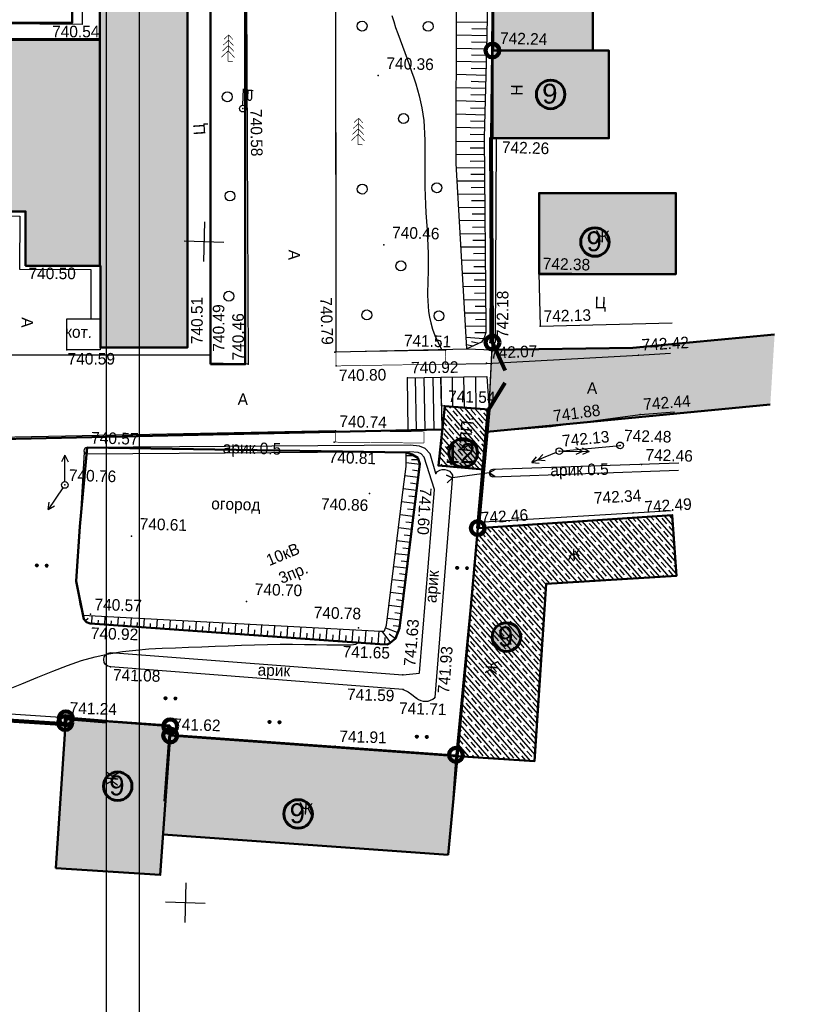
# Model space of a CAD drawing. Header units: millimetres. Extents: x -257011 to 237647566, y 2784933 to 6706507.
# Tile 235 of 256: x 10330901 to 10389475, y 4688121 to 4762575. Entities that reach past the tile are written whole.
import ezdxf

# ---------------------------------------------------------------- set-up
doc = ezdxf.new("R2010")
doc.units = ezdxf.units.MM
doc.header["$LTSCALE"] = 1000
doc.header["$PDMODE"] = 32
doc.header["$PDSIZE"] = 0.3
for name, pattern in [('Д_ТРОТ_ТРУБА', [3, 1.5, -1.5]), ('ДОРОГИ_СТРОЯЩ', [9, 8, -1]), ('ОТКОС_НИЗ', [1.2, 0.2, -1])]:
    doc.linetypes.add(name, pattern=pattern)
for name, color, linetype in [('(001) Сетка', 92, 'Continuous'), ('(002) Рамка', 7, 'Continuous'), ('(004) Точки рельефа', 7, 'Continuous'), ('(007) Здания', 7, 'Continuous'), ('(013) Газ', 40, 'ИК_Газопровод -------г--------'), ('(022) Возд. Линии', 7, 'Continuous'), ('(025) Дорога', 7, 'Continuous'), ('(027) Гидрография', 7, 'Continuous'), ('(028) Гидротехн.', 7, 'Continuous'), ('(031) Горизонтали', 42, 'Continuous'), ('(035) Откосы', 7, 'Continuous'), ('(036) Растительность', 7, 'Continuous'), ('(037) Контуры', 7, 'Continuous'), ('(038) Деревья', 7, 'Continuous'), ('(040) Ограда', 7, 'Continuous')]:
    doc.layers.add(name, color=color, linetype=linetype)
doc.layers.add('.', color=7, linetype='Continuous', lineweight=15)
doc.styles.add('BM-431', font='txt')
doc.styles.add('D-431', font='txt', dxfattribs={"width": 2})
doc.styles.add('P-131', font='txt')
doc.styles.add('Roman', font='romans')
doc.styles.get("Standard").update_dxf_attribs({"font": 'ARIALN.TTF'})
doc.linetypes.add('FENCELINE2', pattern='A,6.35,-2.54,[132,ltypeshp.shx,S=2.54,R=0,X=-2.54,Y=0],-2.54,25.4', length=36.83)
doc.linetypes.add('KANALIS_K', pattern='A,1,["<",Standard,S=1.8,R=0,X=-0.9,Y=-0.9],3,-1,["К",Standard,S=1.8,R=0,X=-0.9,Y=-0.9],-1,10', length=16)
doc.linetypes.add('ИК_Воздушка ------- --------', pattern='A,9,-0.6,["Z",Standard,S=1.2,R=70,X=0.6,Y=-0.65],-1', length=10.6)
doc.linetypes.add('ИК_Газопровод -------г--------', pattern='A,9,-0.6,["Г",Standard,S=1.2,R=0,X=0,Y=-0.6],-1.2', length=10.8)
doc.linetypes.add('ОГРАДА_БЕТ', pattern='A,4,["|",Standard,S=0.8,R=0,X=0,Y=-0.8],4', length=8)
doc.linetypes.add('ОГРАДА_М_1М', pattern='A,2.5,["о",Standard,S=1,R=0,X=0,Y=-0.35],0.5,["0",Standard,S=0.5,R=0,X=-0.3,Y=-0.25],2.5', length=5.5)
pattern_1 = [(311, (0, -915322.9), (415.09027, 360.832466), []), (311, (-27.05, -915709.7), (415.09027, 360.832466), [550, -275])]

# ---------------------------------------------------------------- blocks, each defined once
blk = doc.blocks.new('strela1')
at = {"layer": '(022) Возд. Линии'}
for p, q in [((-2, 0), (-1.5, 0.25)), ((0, 0), (-2, 0)), ((-2, 0), (-1.5, -0.25)), ((-1.5, 0), (-1, 0.25)), ((-1.5, 0), (-1, -0.25))]:
    blk.add_line(p, q, dxfattribs=at)
blk = doc.blocks.new('strela2')
at = {"layer": '(022) Возд. Линии'}
for p, q in [((0, 0), (2, 0)), ((1.5, 0), (1, 0.25)), ((1.5, 0), (1, -0.25)), ((2, 0), (1.5, 0.25)), ((2, 0), (1.5, -0.25))]:
    blk.add_line(p, q, dxfattribs=at)
blk = doc.blocks.new('*U1757')
at = {"layer": '(022) Возд. Линии'}
for name, p, rotation in [('strela1', (-0.23, -0.103), 24.07936949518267), ('strela2', (0.25, 0.005), 1.111969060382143)]:
    blk.add_blockref(name, p, dxfattribs=dict(at, rotation=rotation))
blk = doc.blocks.new('STOLB')
at = {"layer": '(022) Возд. Линии'}
blk.add_circle((0, 0), 0.25, dxfattribs=at)
blk = doc.blocks.new('S1')
at = {"layer": '(022) Возд. Линии'}
for p, q in [((-2, 0), (-1.5, 0.25)), ((-2, 0), (-1.5, -0.25)), ((0, 0), (-2, 0))]:
    blk.add_line(p, q, dxfattribs=at)
blk = doc.blocks.new('S2')
at = {"layer": '(022) Возд. Линии'}
for p, q in [((0, 0), (2, 0)), ((2, 0), (1.5, 0.25)), ((2, 0), (1.5, -0.25))]:
    blk.add_line(p, q, dxfattribs=at)
blk = doc.blocks.new('*U1758')
at = {"layer": '(022) Возд. Линии'}
for name, p, rotation in [('S1', (-0.007, 0.252), 271.6106775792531), ('S2', (-0.133, -0.208), 237.3303523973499)]:
    blk.add_blockref(name, p, dxfattribs=dict(at, rotation=rotation))
blk = doc.blocks.new('f')
at = {"layer": '(022) Возд. Линии'}
for points in [[(0, 0.25), (0, 1.5)], [(0, 1.4), (0.75, 1.4)]]:
    blk.add_lwpolyline(points, dxfattribs=at)
blk.add_lwpolyline([(0.4875, 0.65), (0.4875, 0.65, 0.4142136), (0.65, 0.8125), (0.65, 1.4), (0.325, 1.4), (0.325, 0.8125, 0.4142136)], format="xyb", close=True, dxfattribs=at)
blk.add_circle((0, 0), 0.25, dxfattribs=at)
blk = doc.blocks.new('d')
at = {"layer": '(038) Деревья', "color": 30}
blk.add_ellipse((0, 0), major_axis=(0.265, 0.265), ratio=1, start_param=5.497787, end_param=11.780972, dxfattribs=at)
blk = doc.blocks.new('ell')
at = {"const_width": 0.05}
for points in [[(0, 1.6), (-0.386, 1.214)], [(0, 2), (-0.329, 1.671)], [(0, 0), (0, 2)], [(0, 2), (0.329, 1.671)], [(0, 1.6), (0.386, 1.214)], [(0, 0.8), (-0.5, 0.3)], [(0, 1.2), (-0.443, 0.757)], [(0, 1.2), (0.443, 0.757)], [(0, 0.8), (0.5, 0.3)], [(0, 0), (0.375, 0)]]:
    blk.add_lwpolyline(points, dxfattribs=at)
blk = doc.blocks.new('*X70')
at = {"color": 0}
for p, q in [((1.8, 2.04), (2.2, 2.04)), ((1.8, 2.03), (2.2, 2.03)), ((1.8, 2.02), (2.2, 2.02)), ((1.8, 2.01), (2.2, 2.01)), ((1.8, 2), (2.2, 2)), ((1.8, 1.99), (2.2, 1.99)), ((1.8, 1.98), (2.2, 1.98)), ((1.8, 1.97), (2.2, 1.97)), ((1.8, 1.96), (2.2, 1.96)), ((1.81, 2.07), (2.19, 2.07)), ((1.81, 2.06), (2.19, 2.06)), ((1.81, 2.05), (2.19, 2.05)), ((1.81, 1.95), (2.19, 1.95)), ((1.81, 1.94), (2.19, 1.94)), ((1.81, 1.93), (2.19, 1.93)), ((1.82, 2.09), (2.18, 2.09)), ((1.82, 2.08), (2.18, 2.08)), ((1.82, 1.92), (2.18, 1.92)), ((1.82, 1.91), (2.18, 1.91)), ((1.83, 2.11), (2.17, 2.11)), ((1.83, 2.1), (2.17, 2.1)), ((1.83, 1.9), (2.17, 1.9)), ((1.83, 1.89), (2.17, 1.89)), ((1.84, 2.12), (2.16, 2.12)), ((1.84, 1.88), (2.16, 1.88)), ((1.85, 2.13), (2.15, 2.13)), ((1.85, 1.87), (2.15, 1.87)), ((1.86, 2.14), (2.14, 2.14)), ((1.86, 1.86), (2.14, 1.86)), ((1.87, 2.15), (2.13, 2.15)), ((1.87, 1.85), (2.13, 1.85)), ((1.88, 2.16), (2.12, 2.16)), ((1.88, 1.84), (2.12, 1.84)), ((1.9, 2.17), (2.11, 2.17)), ((1.9, 1.83), (2.11, 1.83)), ((1.91, 2.18), (2.09, 2.18)), ((1.91, 1.82), (2.09, 1.82)), ((1.94, 2.19), (2.06, 2.19)), ((1.94, 1.81), (2.06, 1.81))]:
    blk.add_line(p, q, dxfattribs=at)
blk = doc.blocks.new('I04100')
blk.add_circle((0, 0), 0.2)
blk.add_blockref('*X70', (-2, -2))
blk = doc.blocks.new('Setka')
at = {"layer": '(001) Сетка'}
for p, q in [((0, 1.5), (0, -1.5)), ((-1.5, 0), (1.5, 0))]:
    blk.add_line(p, q, dxfattribs=at)
blk = doc.blocks.new('kjvklglhl')
at = {"layer": '(004) Точки рельефа'}
for p in [(381.525, 489.948), (411.16, 489.868), (402.63, 487.73), (392.472, 484.94), (411.313, 483.272), (376.228, 476.688), (403.419, 474.946), (415.187, 473.122), (376.34, 472.681), (415.404, 469.123), (411.633, 467.784), (408.294, 467.109), (422.893, 467.155), (379.683, 466.328), (388.79, 466.813), (399.939, 466.739), (411.44, 466.227), (390.575, 465.609), (393.417, 465.63), (400.071, 465.691), (405.485, 464.947), (408.313, 462.891), (423.162, 462.664), (416.424, 461.569), (400.149, 460.773), (421.696, 460.289), (400.094, 459.925), (417.119, 459.723), (381.418, 458.996), (423.358, 458.887), (407.83, 457.775), (379.814, 456.115), (402.873, 456.113), (406.386, 456.381), (422.83, 455.227), (423.459, 454.908), (411.116, 453.737), (384.956, 452.379), (393.797, 447.684), (382.024, 446.405), (382.031, 445.695), (402.328, 445.929), (403.975, 444.742), (383.641, 442.453), (405.772, 442.479), (405.824, 441.382), (408.23, 440.831), (406.837, 440.746), (380.363, 438.524), (388.225, 437.512), (400.813, 436.952)]:
    blk.add_point(p, dxfattribs=at)
at = {"layer": '(007) Здания'}
for points in [[(380.475, 527.413), (382.185, 466.617), (388.791, 466.802), (387.082, 527.599)], [(379.683, 466.328), (379.617, 468.68), (382.125, 468.75), (382.191, 466.398)], [(411.419, 458.209), (411.721, 462.66), (408.313, 462.891), (408.011, 458.44)]]:
    blk.add_lwpolyline(points, close=True, dxfattribs=at)
for points in [[(415.064, 489.945), (411.163, 489.871), (410.946, 501.4), (414.846, 501.474)], [(376.227, 476.706), (341.325, 475.724), (340.957, 488.799), (381.529, 489.94), (382.011, 472.802)], [(415.188, 483.351), (411.288, 483.278), (411.163, 489.871), (415.064, 489.945)], [(411.288, 483.278), (411.633, 467.784)], [(425.143, 473.31), (415.187, 473.122), (415.079, 478.856)], [(376.227, 476.706), (376.342, 472.642), (382.011, 472.802), (382.011, 472.802)], [(411.633, 467.784), (412.033, 467.793)], [(425.787, 455.129), (423.459, 454.908), (411.116, 453.737), (409.95, 436.545)], [(380.363, 438.524), (368.969, 438.952), (363.048, 439.174)], [(387.999, 432.418), (388.255, 438.173), (380.363, 438.524), (380.095, 432.324)], [(387.999, 432.418), (388.225, 437.512), (409.95, 436.545), (409.724, 431.45)]]:
    blk.add_lwpolyline(points, dxfattribs=at)
at = {"layer": '(013) Газ', "linetype": 'ИК_Воздушка ------- --------', "ltscale": 0.5, "flags": 128}
blk.add_lwpolyline([(344.329, 475.58), (375.842, 476.344), (375.939, 472.334), (381.325, 472.464), (381.43, 468.731)], dxfattribs=at)
at = {"layer": '(022) Возд. Линии'}
blk.add_lwpolyline([(417.119, 459.723), (421.696, 460.289)], dxfattribs=at)
at = {"layer": '(025) Дорога', "linetype": 'Д_ТРОТ_ТРУБА', "flags": 128}
for points in [[(306.476, 535.529), (305.9, 533.631), (321.717, 532.149), (330.387, 530.721), (388.476, 532.88), (398.347, 532.707), (398.669, 520.315), (401.552, 520.184), (401.938, 500.043), (399.056, 499.965), (400.025, 466.742)], [(393.417, 465.63), (390.565, 465.619), (389.517, 502.905), (392.209, 502.981), (393.417, 465.63)], [(380.155, 490.956), (334.932, 490.013), (334.286, 500.732), (371.231, 501.827), (379.825, 502.082), (379.898, 499.61), (378.901, 499.581)], [(379.382, 492.534), (380.108, 492.556), (380.155, 490.956)], [(415.187, 473.122), (415.404, 469.123), (425.38, 469.664)], [(408.34, 466.058), (411.44, 466.195), (422.893, 467.155), (425.324, 467.359)], [(411.611, 461.036), (416.424, 461.569), (423.162, 462.664), (425.737, 462.93)], [(400.149, 460.773), (359.915, 458.878), (359.729, 458.16), (360.008, 446.807), (361.679, 446.715), (361.928, 444.097), (364.287, 444.097), (364.441, 439.128)], [(411.146, 454.172), (422.83, 455.227), (425.7, 455.471)]]:
    blk.add_lwpolyline(points, dxfattribs=at)
at = {"layer": '(025) Дорога', "linetype": 'Д_ТРОТ_ТРУБА', "ltscale": 1000, "const_width": 0.05, "flags": 128}
for points in [[(408.294, 467.109), (400.025, 466.742), (400.071, 465.691), (408.34, 466.058)], [(406.861, 460.047), (400.165, 459.927), (400.149, 460.773), (406.846, 460.894)]]:
    blk.add_lwpolyline(points, close=True, dxfattribs=at)
at = {"layer": '(025) Дорога', "linetype": 'Д_ТРОТ_ТРУБА', "ltscale": 10000, "flags": 128}
for points in [[(405.485, 464.947), (408.016, 465.059), (408.192, 461.1), (405.66, 460.988)], [(408.112, 462.903), (408.016, 465.059), (411.484, 465.213), (411.721, 462.66)]]:
    blk.add_lwpolyline(points, close=True, dxfattribs=at)
for points in [[(406.073, 464.973), (406.248, 461.014)], [(406.926, 461.044), (406.751, 465.003)], [(407.609, 461.074), (407.434, 465.034)], [(408.977, 462.844), (408.878, 465.097)], [(409.854, 462.786), (409.75, 465.136)], [(410.752, 462.725), (410.644, 465.176)]]:
    blk.add_lwpolyline(points, dxfattribs=at)
at = {"layer": '(027) Гидрография', "color": 3, "flags": 128}
for points in [[(407.83, 457.775), (407.37, 459.235), (406.977, 459.649), (406.551, 459.806), (405.84, 459.865), (381.418, 458.996, 0.965055), (381.418, 458.5, 0)], [(426.189, 459.062), (412.127, 458.193, 0.940122), (412.127, 457.65), (426.177, 458.533)], [(407.83, 457.775, -0.59103), (409.102, 457.67), (408.23, 440.831), (408.23, 440.831)], [(405.824, 441.382), (383.641, 442.453, -0.95289), (383.641, 443.539), (405.772, 442.479), (407.03, 442.652)], [(405.824, 441.382), (406.205, 441.218), (406.499, 441.003), (406.837, 440.746, 0.372114), (408.23, 440.831, 2.454645)]]:
    blk.add_lwpolyline(points, format="xyb", dxfattribs=at)
for points in [[(407.759, 456.557), (406.928, 458.975), (406.695, 459.22), (406.441, 459.313), (405.828, 459.365), (381.418, 458.5)], [(407.03, 442.659), (407.759, 456.557)]]:
    blk.add_lwpolyline(points, dxfattribs=at)
at = {"layer": '(028) Гидротехн.', "linetype": 'Д_ТРОТ_ТРУБА', "flags": 128}
blk.add_lwpolyline([(412.304, 458.204), (411.871, 457.922), (412.305, 457.661), (411.871, 457.922), (409.092, 457.489), (408.633, 457.655), (409.092, 457.489), (408.702, 457.091)], dxfattribs=at)
at = {"layer": '(031) Горизонтали', "flags": 128}
for points in [[(403.534, 492.295), (403.685, 491.851), (403.848, 491.4), (404.022, 490.94), (404.205, 490.471), (404.394, 489.997), (404.585, 489.519), (404.776, 489.041), (404.964, 488.565), (405.146, 488.093), (405.32, 487.629), (405.481, 487.173), (405.631, 486.722), (405.767, 486.274), (405.889, 485.825), (405.996, 485.371), (406.088, 484.908), (406.164, 484.434), (406.223, 483.943), (406.265, 483.434), (406.293, 482.906), (406.312, 482.36), (406.325, 481.797), (406.335, 481.217), (406.347, 480.62), (406.365, 480.009), (406.392, 479.382), (406.431, 478.742), (406.48, 478.094), (406.535, 477.444), (406.593, 476.799), (406.651, 476.165), (406.704, 475.548), (406.75, 474.955), (406.786, 474.392), (406.808, 473.863), (406.819, 473.366), (406.823, 472.896), (406.823, 472.448), (406.823, 472.02), (406.825, 471.605), (406.834, 471.2), (406.853, 470.799), (406.886, 470.399), (406.939, 469.994), (407.018, 469.577), (407.129, 469.141), (407.28, 468.682), (407.476, 468.192), (407.724, 467.666), (408.03, 467.097)], [(375.734, 440.457), (376.995, 440.997), (378.183, 441.526), (379.311, 442.027), (380.395, 442.482), (381.448, 442.875), (382.484, 443.195), (383.507, 443.446), (384.52, 443.64), (385.524, 443.786), (386.523, 443.896), (387.519, 443.98), (388.514, 444.048), (389.511, 444.11), (390.511, 444.175), (391.512, 444.243), (392.512, 444.31), (393.505, 444.375), (394.49, 444.436), (395.462, 444.488), (396.419, 444.531), (397.358, 444.56), (398.271, 444.577), (399.142, 444.584), (399.95, 444.589), (400.673, 444.598), (401.293, 444.617), (401.788, 444.652), (402.137, 444.711), (402.32, 444.798)]]:
    blk.add_lwpolyline(points, dxfattribs=at)
at = {"layer": '(035) Откосы'}
for p, q in [((410.756, 491.96), (408.435, 491.942)), ((410.759, 491.461), (409.604, 491.452)), ((410.763, 490.961), (408.462, 490.944)), ((410.771, 489.963), (408.488, 489.946)), ((410.767, 490.462), (409.621, 490.453)), ((410.771, 489.464), (409.636, 489.465)), ((410.771, 488.965), (408.514, 488.966)), ((410.771, 488.466), (409.649, 488.466)), ((410.771, 487.966), (408.541, 487.968)), ((410.77, 486.968), (408.567, 486.969)), ((410.77, 487.467), (409.662, 487.468)), ((410.77, 486.469), (409.675, 486.47)), ((410.769, 485.97), (408.594, 485.971)), ((410.769, 485.471), (409.688, 485.471)), ((410.769, 484.971), (408.62, 484.973)), ((410.768, 483.973), (408.647, 483.974)), ((410.769, 484.472), (409.701, 484.473)), ((410.768, 483.474), (409.714, 483.475)), ((410.779, 482.975), (408.675, 482.895)), ((410.798, 482.476), (409.743, 482.436)), ((410.817, 481.977), (408.702, 481.897)), ((410.855, 480.98), (408.748, 480.9)), ((410.836, 481.479), (409.775, 481.438)), ((410.874, 480.481), (409.832, 480.441)), ((410.893, 479.982), (408.833, 479.904)), ((410.931, 478.985), (408.918, 478.908)), ((410.912, 479.483), (409.894, 479.445)), ((410.95, 478.486), (409.955, 478.448)), ((410.968, 477.987), (409.003, 477.912)), ((410.987, 477.488), (410.016, 477.451)), ((411.006, 476.989), (409.088, 476.916)), ((411.044, 475.992), (409.173, 475.921)), ((411.025, 476.49), (410.078, 476.455)), ((411.063, 475.493), (410.139, 475.458)), ((411.082, 474.994), (409.258, 474.925)), ((411.101, 474.495), (410.201, 474.461)), ((411.12, 473.996), (409.343, 473.929)), ((411.158, 472.999), (409.428, 472.933)), ((411.139, 473.498), (410.262, 473.464)), ((411.177, 472.5), (410.323, 472.468)), ((411.196, 472.001), (409.513, 471.937)), ((411.215, 471.502), (410.385, 471.471)), ((411.234, 471.004), (409.598, 470.941)), ((411.271, 470.006), (409.682, 469.946)), ((411.253, 470.505), (410.446, 470.474)), ((411.29, 469.507), (410.508, 469.477)), ((411.309, 469.008), (409.767, 468.95)), ((411.306, 468.51), (410.476, 468.494)), ((411.147, 468.04), (409.839, 468.107)), ((410.361, 467.485), (409.885, 467.572)), ((410.81, 467.701), (410.241, 467.793)), ((405.554, 459.075), (406.151, 459.08)), ((405.965, 458.778), (406.483, 458.789)), ((405.566, 458.54), (406.597, 458.434)), ((406.049, 457.994), (406.547, 457.943)), ((405.501, 457.554), (406.496, 457.452)), ((405.4, 456.572), (406.395, 456.469)), ((405.948, 457.012), (406.445, 456.96)), ((405.85, 456.024), (406.348, 455.977)), ((405.307, 455.578), (406.302, 455.486)), ((405.759, 455.04), (406.257, 454.994)), ((405.215, 454.595), (406.211, 454.502)), ((405.124, 453.611), (406.119, 453.519)), ((405.667, 454.057), (406.165, 454.011)), ((405.576, 453.073), (406.074, 453.027)), ((405.032, 452.628), (406.028, 452.535)), ((405.484, 452.09), (405.982, 452.044)), ((404.941, 451.645), (405.936, 451.552)), ((404.849, 450.661), (405.845, 450.568)), ((405.393, 451.107), (405.891, 451.06)), ((405.301, 450.123), (405.799, 450.077)), ((404.758, 449.678), (405.753, 449.585)), ((405.21, 449.14), (405.708, 449.093)), ((404.666, 448.694), (405.662, 448.602)), ((404.575, 447.711), (405.57, 447.618)), ((405.118, 448.156), (405.616, 448.11)), ((404.483, 446.727), (405.479, 446.635)), ((405.027, 447.173), (405.525, 447.126)), ((381.859, 446.081), (381.671, 445.877)), ((382.141, 446.283), (382.115, 445.691)), ((383.128, 446.259), (383.102, 445.649)), ((384.116, 446.234), (384.089, 445.606)), ((385.104, 446.21), (385.076, 445.563)), ((386.091, 446.185), (386.062, 445.52)), ((387.079, 446.161), (387.049, 445.477)), ((388.066, 446.137), (388.036, 445.434)), ((389.054, 446.112), (389.023, 445.391)), ((390.041, 446.088), (390.009, 445.349)), ((391.029, 446.063), (390.996, 445.306)), ((392.017, 446.039), (391.983, 445.263)), ((393.004, 446.014), (392.97, 445.22)), ((393.992, 445.99), (393.956, 445.177)), ((404.361, 445.992), (405.307, 445.668)), ((404.939, 446.189), (405.433, 446.143)), ((382.622, 445.97), (382.609, 445.67)), ((383.609, 445.937), (383.595, 445.627)), ((384.596, 445.903), (384.582, 445.584)), ((385.583, 445.87), (385.569, 445.541)), ((386.57, 445.836), (386.556, 445.499)), ((387.557, 445.802), (387.542, 445.456)), ((388.545, 445.769), (388.529, 445.413)), ((389.532, 445.735), (389.516, 445.37)), ((390.519, 445.701), (390.503, 445.327)), ((391.506, 445.668), (391.489, 445.284)), ((392.493, 445.634), (392.476, 445.241)), ((393.48, 445.6), (393.463, 445.199)), ((394.468, 445.567), (394.45, 445.156)), ((394.979, 445.965), (394.943, 445.134)), ((395.455, 445.533), (395.437, 445.113)), ((395.967, 445.941), (395.93, 445.091)), ((396.442, 445.499), (396.423, 445.07)), ((396.954, 445.917), (396.917, 445.049)), ((397.429, 445.466), (397.41, 445.027)), ((397.942, 445.892), (397.903, 445.006)), ((398.416, 445.432), (398.397, 444.984)), ((398.929, 445.868), (398.89, 444.963)), ((399.403, 445.398), (399.384, 444.942)), ((399.917, 445.843), (399.877, 444.92)), ((400.391, 445.365), (400.37, 444.899)), ((400.905, 445.819), (400.864, 444.877)), ((401.378, 445.331), (401.357, 444.856)), ((401.892, 445.794), (401.851, 444.834)), ((402.365, 445.297), (402.344, 444.813)), ((402.88, 445.77), (402.837, 444.792)), ((403.352, 445.264), (403.331, 444.77)), ((403.867, 445.745), (403.824, 444.749)), ((404.088, 445.742), (404.774, 444.884)), ((404.318, 445.271), (404.318, 444.742)), ((404.634, 445.544), (405.147, 445.201))]:
    blk.add_line(p, q, dxfattribs=at)
at = {"layer": '(035) Откосы', "linetype": 'ОТКОС_НИЗ'}
for points in [[(409.911, 467.269), (408.719, 481.243), (408.377, 494.146), (408.959, 515.7), (408.265, 535.49)], [(381.455, 446.3), (403.997, 445.742), (404.246, 445.742), (404.287, 445.775), (404.435, 446.209), (405.39, 456.479), (405.572, 458.244), (405.549, 459.287)], [(381.207, 458.634), (381.037, 453.014), (380.863, 448.875), (381.203, 447.135), (381.455, 446.3)]]:
    blk.add_lwpolyline(points, dxfattribs=at)
at = {"layer": '(035) Откосы'}
for points in [[(410.611, 535.387), (410.611, 510.879), (410.772, 489.864), (410.768, 483.268), (411.311, 468.967), (411.311, 468.528), (411.205, 468.139), (411.005, 467.795), (409.911, 467.269)], [(381.455, 446.3), (381.53, 446.007), (381.751, 445.803), (382.031, 445.695), (403.975, 444.742), (404.513, 444.742), (404.714, 444.836), (405.139, 445.176), (405.42, 445.998), (406.386, 456.381), (406.6, 458.462), (406.438, 458.918), (406.006, 459.162), (405.549, 459.287)]]:
    blk.add_lwpolyline(points, dxfattribs=at)
at = {"layer": '(040) Ограда', "linetype": 'ОГРАДА_БЕТ', "ltscale": 0.5, "flags": 128}
for points in [[(411.688, 483.286), (412.033, 467.793)], [(380.348, 438.124), (368.954, 438.552), (363.033, 438.774)]]:
    blk.add_lwpolyline(points, dxfattribs=at)
at = {"layer": '(040) Ограда', "linetype": 'ОГРАДА_М_1М', "ltscale": 0.5, "flags": 128}
blk.add_lwpolyline([(411.116, 453.737), (411.419, 458.209)], dxfattribs=at)
at = {"layer": '(001) Сетка'}
for p in [(389.817, 474.81), (389.817, 424.81)]:
    blk.add_blockref('Setka', p, dxfattribs=at)
at = {"layer": '(022) Возд. Линии'}
for name, p in [('f', (392.472, 484.94)), ('STOLB', (421.696, 460.289)), ('*U1757', (417.119, 459.723)), ('STOLB', (417.119, 459.723)), ('*U1758', (379.814, 456.115)), ('STOLB', (379.814, 456.115))]:
    blk.add_blockref(name, p, dxfattribs=at)
at = {"layer": '(036) Растительность', "linetype": 'Continuous', "xscale": 0.5, "yscale": 0.5, "zscale": 0.5}
for p in [(409.639, 450.692), (410.389, 450.692), (377.863, 449.985), (378.613, 449.985), (387.874, 440.218), (388.624, 440.218), (395.789, 438.643), (396.539, 438.643), (406.953, 437.846), (407.703, 437.846)]:
    blk.add_blockref('I04100', p, dxfattribs=at)
at = {"layer": '(038) Деревья', "color": 30, "linetype": 'Continuous'}
for p in [(401.305, 491.428), (406.307, 491.555), (391.263, 485.806), (404.636, 484.536), (401.663, 479.114), (407.298, 479.367), (391.682, 478.312), (404.753, 473.394), (391.814, 470.734), (402.283, 469.613), (407.74, 469.693)]:
    blk.add_blockref('d', p, dxfattribs=at)
at = {"layer": '(038) Деревья', "linetype": 'Continuous'}
for p in [(391.238, 488.48), (401.24, 482.457)]:
    blk.add_blockref('ell', p, dxfattribs=at)
at = {"layer": '(004) Точки рельефа', "style": 'D-431'}
for s, rotation, p in [('740.54', 1.69941, (377.9, 489.922)), ('740.58', 272.52268, (393.038, 484.916)), ('740.50', 1.61068, (376.631, 471.594)), ('742.18', 91.27766, (413.015, 468.162)), ('740.51', 91.61068, (389.938, 467.05)), ('740.79', 273.44629, (398.722, 470.815)), ('740.49', 91.72353, (391.596, 466.531)), ('742.13', 3.10564, (415.674, 469.453)), ('740.46', 91.85225, (393.093, 465.907)), ('742.42', 4.79469, (423.153, 467.493)), ('742.07', 4.02401, (411.705, 466.562)), ('740.59', 1.61068, (379.769, 465.223)), ('740.92', 2.53571, (405.758, 465.275)), ('740.80', 2.53571, (400.317, 464.542)), ('742.44', 5.88701, (423.415, 463.007)), ('741.88', 9.23037, (416.657, 461.926)), ('742.13', 7.04627, (417.366, 460.071)), ('741.60', 268.00105, (406.673, 456.696)), ('742.34', 4.74703, (419.872, 455.821)), ('742.49', 5.42099, (423.715, 455.249)), ('742.46', 5.42099, (411.373, 454.077)), ('741.63', 86.9983, (406.687, 443.118)), ('741.93', 87.03536, (409.298, 441.14))]:
    blk.add_text(s, height=0.875, rotation=rotation, dxfattribs=at).set_placement(p)
for s, p in [('742.24', (411.76, 490.388)), ('740.36', (403.23, 488.25)), ('742.26', (412.136, 482.146)), ('740.46', (404.019, 475.466)), ('742.38', (415.474, 473.437)), ('741.51', (405.136, 467.33)), ('741.54', (408.601, 463.206)), ('740.74', (400.437, 461.088)), ('742.48', (421.983, 460.604)), ('740.57', (381.706, 459.311)), ('742.46', (423.645, 459.202)), ('740.81', (399.702, 458.341)), ('740.76', (380.101, 456.43)), ('740.86', (399.214, 454.789)), ('740.61', (385.556, 452.899)), ('740.70', (394.397, 448.204)), ('740.57', (382.312, 446.72)), ('740.78', (398.9, 446.575)), ('740.92', (382.099, 444.53)), ('741.65', (401.166, 443.672)), ('741.08', (383.863, 441.433)), ('741.59', (401.592, 440.458)), ('741.71', (405.555, 439.523)), ('741.24', (380.651, 438.839)), ('741.62', (388.513, 437.827)), ('741.91', (401.1, 437.267))]:
    blk.add_text(s, height=0.875, dxfattribs=at).set_placement(p)
at = {"layer": '(007) Здания', "color": 0, "linetype": 'Continuous', "style": 'P-131'}
for s, rotation, p in [('Н', 91.0815, (413.582, 486.506)), ('КПП.', 86.12045, (410.374, 459.438))]:
    blk.add_text(s, height=0.88, rotation=rotation, dxfattribs=at).set_placement(p)
at = {"layer": '(007) Здания', "color": 0, "style": 'P-131'}
blk.add_text('Ж', height=0.88, dxfattribs=at).set_placement((419.371, 475.607))
at = {"layer": '(007) Здания', "color": 0, "linetype": 'Continuous', "style": 'BM-431'}
blk.add_text('кот.', height=0.88, dxfattribs=at).set_placement((379.512, 467.266))
at = {"layer": '(007) Здания', "color": 0, "style": 'P-131'}
for rotation, p in [(5.42099, (417.942, 451.451)), (86.12045, (412.852, 442.673)), (87.45083, (384.449, 433.458)), (357.45083, (398.148, 431.743))]:
    blk.add_text('Ж', height=0.88, rotation=rotation, dxfattribs=at).set_placement(p)
at = {"layer": '(022) Возд. Линии', "style": 'BM-431'}
for s, p in [('10кВ', (395.434, 450.408)), ('3пр.', (396.409, 449.089))]:
    blk.add_text(s, height=0.875, rotation=24.07937, dxfattribs=at).set_placement(p)
at = {"layer": '(025) Дорога', "linetype": 'ДОРОГИ_СТРОЯЩ', "style": 'BM-431'}
for s, rotation, p in [('Ц', 95.59058, (389.69, 482.899)), ('A', 270, (396.232, 474.378)), ('A', 270, (376.196, 468.706))]:
    blk.add_text(s, height=0.875, rotation=rotation, dxfattribs=at).set_placement(p)
for s, p in [('Ц', (419.478, 470.606)), ('A', (419.077, 464.123)), ('A', (392.702, 462.541))]:
    blk.add_text(s, height=0.875, dxfattribs=at).set_placement(p)
at = {"layer": '(027) Гидрография', "color": 0, "style": 'D-431'}
for s, p in [('арик 0.5', (391.673, 458.863)), ('арик', (394.781, 442.119))]:
    blk.add_text(s, height=0.875, dxfattribs=at).set_placement(p)
for s, rotation, p in [('арик 0.5', 3.04214, (416.503, 457.808)), ('арик', 87.03536, (408.146, 447.959))]:
    blk.add_text(s, height=0.875, rotation=rotation, dxfattribs=at).set_placement(p)
at = {"layer": '(037) Контуры', "color": 0, "linetype": 'ByBlock', "style": 'BM-431'}
blk.add_text('огород', height=0.875, dxfattribs=at).set_placement((390.923, 454.585))

msp = doc.modelspace()

# ---------------------------------------------------------------- hatches: boundary and pattern name
at = {"layer": '.', "lineweight": 50, "ltscale": 1000, "transparency": 33554687}
h = msp.add_hatch(color=256, dxfattribs=at)
h.dxf.hatch_style = 1
h.set_gradient(color1=(132, 132, 132), color2=(132, 132, 132), tint=1)
h.paths.add_polyline_path([(10366601.321, 4737608.829), (10366382.939, 4733090.762), (10366231.469, 4731421.5), (10387659.404, 4733464.867), (10387986.893, 4738775.748), (10377272.925, 4737754.064)])
at = {"linetype": 'KANALIS_K', "ltscale": 1000}
h = msp.add_hatch(dxfattribs=at)
h.set_pattern_fill('JIS_STN_1E', color=252, scale=550, angle=266, style=0)
h.set_pattern_definition(pattern_1)
h.paths.add_polyline_path([(10370176.961, 4743333.441), (10380517.706, 4743333.441), (10380517.706, 4749466.506), (10370176.961, 4749466.506)])
h.paths.add_polyline_path([(10366644.44, 4760237.673), (10375457.351, 4760237.673), (10375457.351, 4753613.692), (10366644.44, 4753613.692)])
h.paths.add_polyline_path([(10366692.556, 4760237.673), (10374236.327, 4760237.673), (10374236.327, 4771844.774), (10366692.556, 4771844.774)])
h.paths.add_polyline_path([(10367121.345, 4780934.448), (10372076.613, 4780934.448), (10372076.613, 4786501.437), (10367121.345, 4786501.437)])
h.paths.add_polyline_path([(10339299.453, 4807430.773), (10354303.869, 4806678.234), (10354565.698, 4812467.17), (10339572.067, 4813143.527)])
h.paths.add_polyline_path([(10285634.352, 4808565.642), (10290167.733, 4808565.642), (10290167.733, 4812419.965), (10285634.352, 4812419.965)])
h = msp.add_hatch(dxfattribs=at)
h.set_pattern_fill('JIS_STN_1E', color=252, scale=550, angle=266, style=0)
h.set_pattern_definition(pattern_1)
h.paths.add_polyline_path([(10295566.291, 4787543.319), (10330406.656, 4787543.319), (10330406.656, 4791173.353), (10336964.246, 4791173.353), (10336964.246, 4798643.386), (10343588.191, 4798643.386), (10343595.48, 4784035.323), (10347134.396, 4784035.323), (10347134.396, 4777433.309), (10343588.191, 4777433.309), (10343588.191, 4737784.702), (10337006.799, 4737784.702), (10337006.799, 4743974.186), (10331341.596, 4743974.186), (10331341.596, 4748076.482), (10296502.532, 4748076.482), (10296502.532, 4761047.295), (10336961.338, 4761047.295), (10336961.338, 4774745.104), (10295566.291, 4774745.104)])
at = {"lineweight": 50}
h = msp.add_hatch(color=1, dxfattribs=at)
h.set_gradient(color1=(255, 255, 255), one_color=1, tint=1)
h.paths.add_polyline_path([(10369970.222, 4756925.682, 1), (10372131.569, 4756925.682, 1)])
h = msp.add_hatch(color=1, dxfattribs=at)
h.set_gradient(color1=(255, 255, 255), one_color=1, tint=1)
h.paths.add_polyline_path([(10373322.537, 4745764.484, 1), (10375483.884, 4745764.484, 1)])
at = {"linetype": 'KANALIS_K', "ltscale": 1000}
h = msp.add_hatch(dxfattribs=at)
h.set_pattern_fill('JIS_STN_1E', color=252, scale=550, angle=266, style=0)
h.set_pattern_definition(pattern_1)
h.paths.add_polyline_path([(10363039.396, 4733358.247), (10362565.038, 4728863.13), (10365971.275, 4728554.047), (10366382.939, 4733090.762)])
at = {"lineweight": 50}
h = msp.add_hatch(color=1, dxfattribs=at)
h.set_gradient(color1=(255, 255, 255), one_color=1, tint=1)
h.paths.add_polyline_path([(10363354.898, 4729811.359, 1), (10365516.244, 4729811.359, 1)])
at = {"linetype": 'KANALIS_K', "ltscale": 1000}
h = msp.add_hatch(dxfattribs=at)
h.set_pattern_fill('JIS_STN_1E', color=252, scale=550, angle=266, style=0)
h.set_pattern_definition(pattern_1)
h.paths.add_polyline_path([(10365537.074, 4724134.51), (10364005.562, 4706891.023), (10369840.517, 4706515.048), (10370704.669, 4719926.312), (10380554.915, 4720513.461), (10380241.705, 4725113.848)])
at = {"lineweight": 50}
h = msp.add_hatch(color=1, dxfattribs=at)
h.set_gradient(color1=(255, 255, 255), one_color=1, tint=1)
h.paths.add_polyline_path([(10366623.396, 4715888.035, 1), (10368784.743, 4715888.035, 1)])
at = {"linetype": 'KANALIS_K', "ltscale": 1000}
h = msp.add_hatch(dxfattribs=at)
h.set_pattern_fill('JIS_STN_1E', color=252, scale=550, angle=266, style=0)
h.set_pattern_definition(pattern_1)
h.paths.add_polyline_path([(10317690.983, 4701856.31), (10297926.029, 4702040.659), (10297697.459, 4691761.901), (10317902.986, 4691312.587)])
h.paths.add_polyline_path([(10364005.562, 4706891.023), (10342284.101, 4708443.729), (10341749.121, 4700959.677), (10363302.137, 4699419.012)])
h.paths.add_polyline_path([(10342287.801, 4709144.614), (10334391.701, 4709750.971), (10333641.14, 4698427.477), (10341530.155, 4697896.464)])
at = {"lineweight": 50}
h = msp.add_hatch(color=1, dxfattribs=at)
h.set_gradient(color1=(255, 255, 255), one_color=1, tint=1)
h.paths.add_polyline_path([(10337229.713, 4704613.955, 1), (10339391.059, 4704613.955, 1)])
h = msp.add_hatch(color=1, dxfattribs=at)
h.set_gradient(color1=(255, 255, 255), one_color=1, tint=1)
h.paths.add_polyline_path([(10350875.471, 4702513.748, 1), (10353036.817, 4702513.748, 1)])

# ---------------------------------------------------------------- linework, layer by layer
at = {"layer": '(002) Рамка', "color": 0, "lineweight": 60, "ltscale": 1000}
for centre in [(10371050.896, 4756925.682), (10374403.21, 4745764.484), (10364435.571, 4729811.359, 0), (10367704.069, 4715888.035), (10338310.386, 4704613.955), (10351956.144, 4702513.748)]:
    msp.add_circle(centre, 1080.673, dxfattribs=at)
at = {"layer": '(022) Возд. Линии', "color": 6, "linetype": 'Continuous', "lineweight": 140}
for centre in [(10366644.44, 4760237.673), (10366648.906, 4738160.56), (10365537.074, 4724134.51), (10334391.701, 4709750.971), (10334342.396, 4709393.185), (10342287.801, 4709144.614), (10342284.101, 4708443.729), (10363888.472, 4706982.466)]:
    msp.add_circle(centre, 521.317, dxfattribs=at)
at = {"lineweight": 50, "ltscale": 1000}
msp.add_line((10336961.338, 4761047.295), (10336961.338, 4743974.186), dxfattribs=at)
at = {"color": 5, "linetype": 'FENCELINE2', "lineweight": 80, "ltscale": 0.1}
for p, q in [((10366630.734, 4738217.329), (10367611.081, 4736039.14)), ((10366382.939, 4733090.762), (10367611.693, 4735126.764))]:
    msp.add_line(p, q, dxfattribs=at)
at = {"color": 1, "ltscale": 0.1, "const_width": 100}
msp.add_lwpolyline([(10367637.944, 4805869.586), (10339299.453, 4807430.773), (10290114.083, 4808470.908), (10285634.352, 4808565.642), (10257427.233, 4809038.057), (10250729.509, 4808645.196), (10215776.869, 4797731.644), (10233106.932, 4681654.913), (10264254.682, 4680909.052), (10291821.94, 4678668.694), (10292764.457, 4702088.801), (10317690.983, 4701856.31), (10325359.542, 4700259.605), (10326158.328, 4709839.874), (10334361.553, 4709296.136), (10334391.701, 4709750.971), (10342287.801, 4709144.614), (10342234.253, 4708447.292), (10364005.562, 4706891.023), (10366382.939, 4733090.762), (10366639.94, 4738407.802), (10366556.549, 4753672.925), (10367637.944, 4805869.586)], dxfattribs=at)
at = {"lineweight": 50, "ltscale": 1000}
for points in [[(10295566.291, 4787543.319), (10330406.656, 4787543.319), (10330406.656, 4791173.353), (10336964.246, 4791173.353), (10336964.246, 4798643.386), (10343588.191, 4798643.386), (10343588.191, 4737784.702), (10337006.799, 4737784.702), (10337006.799, 4743974.186), (10331341.596, 4743974.186), (10331341.596, 4748076.482), (10296502.532, 4748076.482), (10296502.532, 4761047.295), (10336961.338, 4761047.295), (10336961.338, 4774745.104), (10295566.291, 4774745.104), (10295566.291, 4787543.319)], [(10366601.321, 4737608.829), (10377272.925, 4737754.064), (10387986.893, 4738775.748)], [(10363039.396, 4733358.247), (10362565.038, 4728863.13), (10365971.275, 4728554.047), (10366382.939, 4733090.762), (10363039.396, 4733358.247)], [(10366231.469, 4731421.5), (10387659.404, 4733464.867)], [(10362828.153, 4731586.67), (10354735.711, 4731410.451), (10292673.993, 4730059.01), (10291253.598, 4729297.864), (10288491.666, 4725901.53)], [(10335998.55, 4730226.984), (10360128.385, 4729839.141), (10360581.359, 4729701.304), (10361005.981, 4729445.422), (10361155.738, 4728984.599), (10359625.234, 4716558.745), (10359330.749, 4715770.147), (10358887.053, 4715417.504), (10358683.571, 4715329.169), (10358146.378, 4715344.274), (10336237.033, 4716913.62), (10335960.192, 4717029.903), (10335745.103, 4717240.025), (10335159.659, 4720124.916), (10335449.699, 4724258.066), (10335998.55, 4730226.984)], [(10365537.074, 4724134.51), (10364005.562, 4706891.023), (10369840.517, 4706515.048), (10370704.669, 4719926.312), (10380554.915, 4720513.461), (10380241.705, 4725113.848), (10365537.074, 4724134.51)], [(10363302.137, 4699419.012), (10364005.562, 4706891.023), (10342234.253, 4708447.292), (10342287.801, 4709144.614), (10334391.701, 4709750.971), (10334361.553, 4709296.136), (10326158.328, 4709839.874), (10325359.542, 4700259.605), (10317690.983, 4701856.31), (10297926.029, 4702040.659), (10297697.459, 4691761.901), (10317902.986, 4691312.587), (10317690.983, 4701856.31)], [(10334361.553, 4709296.136), (10333641.14, 4698427.477), (10341530.731, 4697904.527), (10342284.101, 4708443.729)], [(10363302.137, 4699419.012), (10341749.121, 4700959.677)]]:
    msp.add_lwpolyline(points, dxfattribs=at)
at = {"lineweight": 30, "ltscale": 1000}
msp.add_lwpolyline([(10354780.689, 4770708.253), (10354815.475, 4737446.838), (10364775.188, 4737697.096), (10366601.321, 4737608.829), (10366558.958, 4736732.381), (10366382.939, 4733090.762), (10363039.34, 4733357.716), (10362828.153, 4731586.67), (10292673.993, 4730059.01), (10291253.598, 4729297.864), (10288491.666, 4725901.53), (10286502.532, 4727287.8), (10286502.532, 4776136.84)], dxfattribs=at)
msp.add_lwpolyline([(10291002.532, 4776136.84), (10291002.532, 4736584.68, 0.422533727), (10293223.125, 4734553.012), (10329186.014, 4735329.27), (10329186.014, 4737241.852), (10345328.474, 4737241.852), (10345328.474, 4736525.27), (10347954.841, 4736525.27), (10347954.841, 4773875.517)], format="xyb", dxfattribs=at)
at = {"lineweight": 50, "ltscale": 1000}
for points in [[(10345336.459, 4736525.27), (10347954.841, 4736525.27), (10347954.841, 4773875.517), (10345336.459, 4773875.517)], [(10291002.532, 4773238.419), (10334860.708, 4773238.419), (10334860.708, 4762332.43), (10291002.532, 4762332.43)], [(10366692.556, 4760237.673), (10374236.327, 4760237.673), (10374236.327, 4771844.774), (10366692.556, 4771844.774)], [(10366644.44, 4760237.673), (10375457.351, 4760237.673), (10375457.351, 4753613.692), (10366644.44, 4753613.692)], [(10370176.961, 4743333.441), (10380517.706, 4743333.441), (10380517.706, 4749466.506), (10370176.961, 4749466.506)]]:
    msp.add_lwpolyline(points, close=True, dxfattribs=at)
at = {"color": 5, "linetype": 'FENCELINE2', "lineweight": 80, "ltscale": 0.1}
for points in [[(10366630.734, 4738217.329), (10366639.94, 4738407.802), (10366556.549, 4753672.925)], [(10365570.446, 4724136.733), (10366382.939, 4733090.762)], [(10317169.689, 4701861.172), (10317690.983, 4701856.31), (10325359.542, 4700259.605), (10326158.328, 4709839.874), (10334361.553, 4709296.136), (10334391.701, 4709750.971), (10337441.78, 4709516.75)]]:
    msp.add_lwpolyline(points, dxfattribs=at)
at = {"layer": 'Defpoints', "color": 4}
msp.add_lwpolyline([(10191472.083, 4842388.641), (10191472.083, 4632388.641), (10339972.083, 4632388.641), (10339972.083, 4842388.641)], close=True, dxfattribs=at)
at = {"layer": 'Defpoints', "color": 6}
msp.add_lwpolyline([(10337441.78, 4842388.641), (10337441.78, 4632388.641), (10485941.78, 4632388.641), (10485941.78, 4842388.641)], close=True, dxfattribs=at)

# ---------------------------------------------------------------- block references
at = {"lineweight": 5, "xscale": 999.9999999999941, "yscale": 999.9999999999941, "zscale": 999.9999999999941, "rotation": 358.3893224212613}
msp.add_blockref('kjvklglhl', (9941829.75, 4282132.781), dxfattribs=at)

# ---------------------------------------------------------------- texts
at = {"color": 250, "char_height": 1500, "width": 156685.73039, "attachment_point": 6, "style": 'Roman'}
for s, insert in [('\\pt64500;{\\fArial|b0|i0|c0|p34;9}', (10371570.8, 4756969.014, 0)), ('\\pt64500;{\\fArial|b0|i0|c0|p34;9}', (10374923.115, 4745807.815, 0)), ('\\pt64500;{\\fArial|b0|i0|c0|p34;12}', (10365353.024, 4729795.822)), ('\\pt64500;{\\fArial|b0|i0|c0|p34;9}', (10368223.974, 4715931.366, 0)), ('\\pt64500;{\\fArial|b0|i0|c0|p34;9}', (10338830.29, 4704657.286, 0)), ('\\pt64500;{\\fArial|b0|i0|c0|p34;9}', (10352476.048, 4702557.079, 0))]:
    msp.add_mtext(s, dxfattribs=dict(at, insert=insert))

doc.saveas('drawing.dxf')
